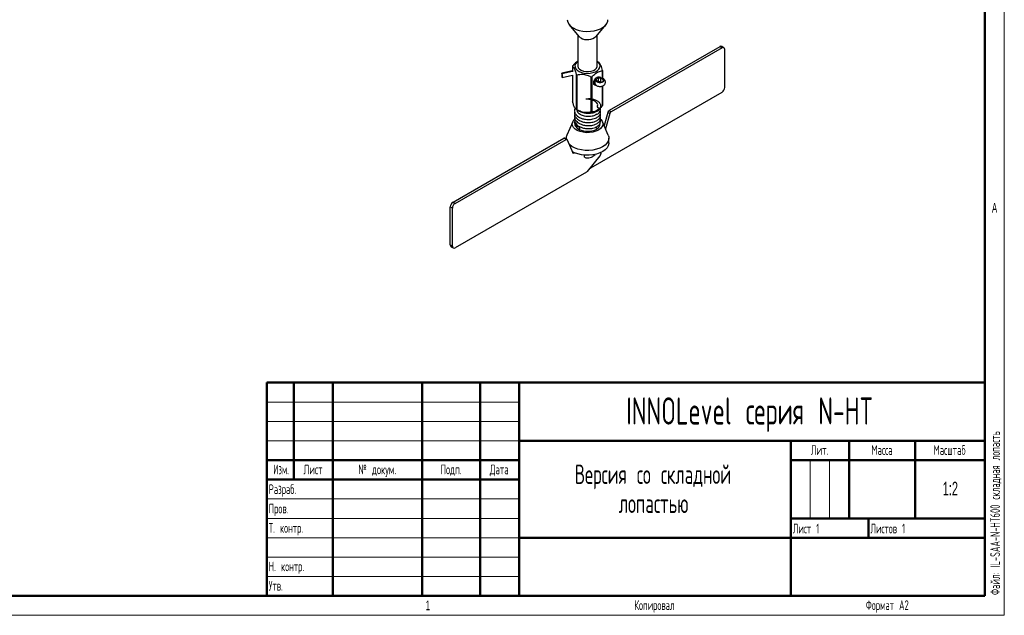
# Model space of a CAD drawing. Header units: millimetres. Extents: x 0 to 594, y 0 to 420.
# Tile 5 of 8: x 340 to 594, y 0 to 154. Entities that reach past the tile are written whole.
import ezdxf

# ---------------------------------------------------------------- set-up
doc = ezdxf.new("R2010")
doc.units = ezdxf.units.MM
doc.layers.add('ОСЕВЫЕ', color=7, linetype='Continuous')
doc.layers.add('ОСНОВНОЙ', color=7, linetype='Continuous', lineweight=25)
doc.styles.add('SLDTEXTSTYLE0', font='TXT', dxfattribs={"width": 0.605, "bigfont": 'bigfont'})
doc.styles.add('SLDTEXTSTYLE1', font='TXT', dxfattribs={"width": 0.605})
doc.styles.add('SLDTEXTSTYLE2', font='TXT', dxfattribs={"width": 0.620146, "bigfont": 'bigfont'})
doc.styles.add('SLDTEXTSTYLE3', font='TXT', dxfattribs={"width": 0.52792, "bigfont": 'bigfont'})

# ---------------------------------------------------------------- blocks, each defined once
blk = doc.blocks.new('SW_NOTE_0')
at = {"color": 0, "linetype": 'Continuous', "lineweight": 0, "char_height": 5, "attachment_point": 2, "style": 'SLDTEXTSTYLE0'}
for s, insert in [('Версия со складной', (31.41, 6.43)), ('лопастью', (31.54, -1.07))]:
    blk.add_mtext(s, dxfattribs=dict(at, insert=insert))

msp = doc.modelspace()

# ---------------------------------------------------------------- linework, layer by layer
at = {"color": 7, "linetype": 'Continuous', "lineweight": 50}
for p, q in [((589, 5), (589, 415)), ((404, 60), (589, 60)), ((404, 60), (404, 5)), ((411, 35), (411, 60)), ((421, 60), (421, 5)), ((444, 60), (444, 5)), ((459, 60), (459, 5)), ((469, 60), (469, 5)), ((469, 45), (589, 45)), ((539, 45), (539, 5)), ((554, 45), (554, 25)), ((571, 45), (571, 25)), ((404, 40), (469, 40)), ((539, 40), (589, 40)), ((404, 35), (469, 35)), ((539, 25), (589, 25)), ((559, 25), (559, 20)), ((469, 20), (589, 20)), ((20, 5), (589, 5))]:
    msp.add_line(p, q, dxfattribs=at)
at = {"color": 7, "linetype": 'Continuous', "lineweight": 25}
for p, q in [((481.9, 152.28), (484.38, 149.29)), ((488.88, 149.29), (491.36, 152.28)), ((484.13, 149.59), (484.13, 141.63)), ((489.13, 141.63), (489.13, 149.59)), ((520.75, 146.62), (492.17, 130.13)), ((521.28, 146.32), (492.71, 129.82)), ((521.28, 146.32), (520.75, 146.62)), ((521.78, 146.37), (521.25, 146.67)), ((521.99, 136.11), (521.99, 145.91)), ((489.46, 142.65), (489.13, 142.84)), ((479.99, 139.76), (479.99, 138.87)), ((482.75, 140.4), (480, 139.8)), ((482.75, 141.57), (482.75, 140.17)), ((490.47, 138.47), (490.47, 140.38)), ((490.51, 140.46), (490.51, 138.45)), ((480.07, 138.72), (482.75, 139.3)), ((482.75, 139.3), (482.75, 132.59)), ((483.75, 130.43), (483.75, 139.41)), ((483.85, 139.35), (483.85, 130.37)), ((487.59, 129.79), (487.59, 138.77)), ((487.74, 138.79), (487.74, 129.81)), ((488.4, 137.6), (488.5, 137.23)), ((488.75, 138.26), (488.84, 137.9)), ((488.99, 137.85), (488.9, 138.22)), ((488.99, 137.85), (488.99, 137.84)), ((489.99, 138.41), (489.35, 138.47)), ((489.35, 138.47), (489.35, 137.58)), ((489.99, 137.52), (489.35, 137.58)), ((489.36, 137.53), (489.99, 137.48)), ((489.38, 138.63), (489.37, 138.62)), ((490.01, 138.57), (489.37, 138.62)), ((490.02, 138.57), (489.38, 138.63)), ((489.79, 137.5), (489.74, 137.41)), ((489.99, 138.41), (489.99, 137.52)), ((490.27, 137.47), (489.99, 137.52)), ((490.02, 138.57), (490.01, 138.57)), ((487.45, 115.36), (521.28, 134.89)), ((490.47, 131.39), (490.47, 136.48)), ((490.51, 136.49), (490.51, 131.47)), ((483.8, 130.4), (484.33, 130.09)), ((488.63, 129.73), (488.63, 129.94)), ((488.93, 130.09), (489.11, 130.19)), ((489.02, 130.04), (488.93, 130.09)), ((491.85, 129.68), (490.89, 126.3)), ((492.38, 129.37), (491.26, 125.44)), ((492.38, 129.37), (491.85, 129.68)), ((492.17, 130.13), (492.71, 129.82)), ((482.8, 127.28), (481.3, 123.82)), ((491.96, 123.82), (490.46, 127.28)), ((451.98, 106.52), (480.56, 123.01)), ((452.51, 106.21), (481.09, 122.71)), ((481.09, 122.71), (480.56, 123.01)), ((481.34, 122.73), (480.81, 123.04)), ((481.13, 123.05), (481.13, 122.85)), ((481.41, 122.64), (482.83, 119.28)), ((492.13, 121.82), (492.13, 123.05)), ((482.71, 119.56), (482.74, 119.58)), ((483.16, 119.21), (483.31, 119.29)), ((485.85, 118.11), (485.85, 118.68)), ((489.81, 118.44), (486.51, 114.45)), ((486.34, 114.31), (452.51, 94.78)), ((487.22, 115.32), (487.28, 115.31)), ((451.81, 104.99), (451.27, 105.29)), ((451.27, 95.49), (451.27, 105.29)), ((451.81, 95.19), (451.81, 104.99)), ((451.98, 106.52), (452.51, 106.21)), ((451.27, 95.49), (451.81, 95.19)), ((451.48, 95.04), (452.01, 94.73))]:
    msp.add_line(p, q, dxfattribs=at)
at = {"color": 8, "linetype": 'Continuous', "lineweight": 25}
for p, q in [((480.04, 139.75), (482.75, 140.33)), ((482.76, 119.44), (483.16, 119.21))]:
    msp.add_line(p, q, dxfattribs=at)
at = {"color": 7, "linetype": 'Continuous', "lineweight": 18}
for p, q in [((404, 55), (469, 55)), ((404, 50), (469, 50)), ((404, 45), (469, 45)), ((544, 40), (544, 25)), ((549, 40), (549, 25)), ((404, 30), (469, 30)), ((404, 25), (469, 25)), ((404, 20), (469, 20)), ((404, 15), (469, 15)), ((404, 10), (469, 10))]:
    msp.add_line(p, q, dxfattribs=at)
at = {"color": 7, "linetype": 'Continuous', "lineweight": 25, "flags": 128}
for points in [[(482.92, 151.45), (483.66, 151.09), (484.51, 150.82), (485.43, 150.64), (486.39, 150.56), (487.36, 150.59), (488.3, 150.71), (489.18, 150.94), (489.98, 151.26), (490.67, 151.65), (491.22, 152.11), (491.61, 152.63), (491.83, 153.17), (491.88, 153.59)], [(484.38, 149.29), (484.45, 149.21), (484.86, 148.89)], [(484.13, 142.82), (483.86, 142.61), (483.55, 142.22), (483.39, 141.79), (483.41, 141.35), (483.61, 140.93), (483.97, 140.55), (484.47, 140.22), (485.09, 139.97), (485.79, 139.81), (486.54, 139.75), (487.29, 139.79), (488, 139.93), (488.65, 140.15), (489.18, 140.46), (489.58, 140.83), (489.81, 141.25), (489.88, 141.68), (489.77, 142.11), (489.49, 142.52), (489.13, 142.82)], [(480.04, 139.75), (480.03, 139.77), (480.02, 139.79), (480.01, 139.8), (480.01, 139.8), (480, 139.8), (479.99, 139.79), (479.99, 139.78), (479.99, 139.76)], [(480.04, 138.72), (480.09, 138.73), (480.14, 138.79), (480.16, 138.9), (480.17, 139.04), (480.16, 139.2), (480.14, 139.39), (480.09, 139.57), (480.04, 139.75)], [(484.13, 141.63), (484.13, 141.58), (484.25, 141.19), (484.54, 140.83), (484.99, 140.54), (485.56, 140.32), (486.21, 140.2), (486.89, 140.19), (487.55, 140.28), (488.14, 140.48), (488.62, 140.75), (488.96, 141.1), (489.12, 141.48), (489.13, 141.63)], [(488.89, 136.63), (488.77, 136.61), (488.48, 136.67), (488.29, 136.89), (488.22, 137.24), (488.29, 137.67), (488.48, 138.11), (488.77, 138.5), (489.11, 138.77), (489.44, 138.89), (489.73, 138.83), (489.92, 138.61), (489.93, 138.58)], [(488.99, 137.84), (489.11, 137.65), (489.35, 137.5), (489.67, 137.42), (490.02, 137.42), (490.34, 137.49), (490.59, 137.63), (490.72, 137.82), (490.71, 138.02), (490.57, 138.21), (490.31, 138.34), (489.99, 138.41)], [(489.35, 137.58), (489.23, 137.59), (489.17, 137.6)], [(490.41, 138.48), (490.39, 138.49), (490.01, 138.57)], [(489.02, 130.04), (489, 129.94), (488.94, 129.87), (488.85, 129.85), (488.75, 129.89), (488.66, 129.96)], [(489.42, 125.11), (488.76, 124.8), (487.99, 124.58), (487.16, 124.46), (486.31, 124.45), (485.47, 124.54), (484.69, 124.74), (483.99, 125.03), (483.42, 125.39), (483, 125.82), (482.75, 126.29), (482.68, 126.79), (482.8, 127.27), (483.09, 127.74), (483.23, 127.89)], [(484.61, 125.23), (484.64, 125.66), (484.07, 126.1), (483.77, 126.64), (483.69, 126.88), (483.68, 126.9), (483.66, 126.91), (483.66, 126.91), (483.65, 126.91), (483.64, 126.91), (483.63, 126.91), (483.62, 126.9), (483.59, 126.88), (483.53, 126.77), (483.51, 126.38), (483.77, 125.84), (484.01, 125.6), (484.68, 125.18), (485.61, 124.89), (486.12, 124.81), (487.2, 124.81), (488.24, 125.01), (489.02, 125.35), (489.02, 125.35)], [(489.99, 127.92), (490.07, 127.85), (490.41, 127.39), (490.57, 126.91), (490.54, 126.42), (490.34, 125.94), (489.96, 125.5), (489.42, 125.11)], [(488.57, 125.83), (488.65, 125.84), (488.75, 125.81), (488.85, 125.72), (488.94, 125.61), (489, 125.48), (489.02, 125.35)], [(481.41, 122.64), (481.39, 122.68), (481.36, 122.71), (481.33, 122.74), (481.28, 122.75), (481.24, 122.76), (481.19, 122.75), (481.14, 122.73), (481.09, 122.71)], [(492.13, 121.82), (492.12, 121.67), (491.98, 121.1), (491.67, 120.55), (491.19, 120.05), (490.57, 119.61), (489.81, 119.23), (488.95, 118.95), (488.02, 118.75), (487.04, 118.66), (486.05, 118.67), (485.07, 118.78), (484.15, 118.99), (483.31, 119.29)], [(491.96, 123.82), (492.1, 123.41), (492.12, 122.84), (491.96, 122.27), (491.64, 121.74), (491.15, 121.24), (490.52, 120.8)], [(490.52, 120.8), (489.76, 120.44), (488.9, 120.16), (487.97, 119.97), (487, 119.88), (486.01, 119.89), (485.05, 120.01), (484.13, 120.22), (483.3, 120.52), (482.57, 120.91), (481.97, 121.36), (481.94, 121.39)], [(483.16, 119.21), (483.11, 119.18), (483.05, 119.17), (483.01, 119.16), (482.96, 119.16), (482.92, 119.18), (482.88, 119.2), (482.85, 119.24), (482.83, 119.28)]]:
    msp.add_lwpolyline(points, dxfattribs=at)
at = {"color": 8, "linetype": 'Continuous', "lineweight": 25, "flags": 128}
msp.add_lwpolyline([(488.84, 137.9), (488.98, 137.67), (489.26, 137.5), (489.63, 137.41), (490.04, 137.4), (490.42, 137.49), (490.71, 137.66), (490.86, 137.88), (490.86, 138.11), (490.69, 138.33), (490.41, 138.48)], dxfattribs=at)
at = {"color": 7, "linetype": 'Continuous', "lineweight": 25}
for centre, radius, start, end in [((483.98, 153.83), 2.61, 185.3491, 245.9711), ((486.6, 151.88), 3.45, 239.8113, 311.4612), ((521.04, 146.22), 0.503, 65.6929, 125.6176), ((521.55, 145.98), 0.437, 350.786, 129.2033), ((484.23, 140.93), 1.61, 153.5054, 156.6977), ((489.03, 141.09), 1.61, 333.5054, 336.6977), ((480.19, 138.85), 0.199, 175.3009, 222.8451), ((485.69, 142.65), 3.77, 239.0977, 240.9076), ((486.68, 145.18), 6.47, 278.1616, 279.4245), ((488.63, 137.34), 0.404, 178.9811, 268.8752), ((488.26, 138.03), 0.66, 15.6462, 42.6398), ((489.54, 140.76), 2.3, 252.3692, 265.3715), ((489.55, 140.74), 2.12, 254.4632, 265.252), ((489.22, 138.36), 0.408, 38.4211, 120.8566), ((489.77, 138.49), 0.425, 161.277, 182.6883), ((489.41, 137.56), 0.0634, 168.4241, 208.0279), ((490.05, 137.51), 0.0634, 168.4241, 208.0279), ((490.41, 138.43), 0.425, 161.277, 182.6883), ((520.45, 136.18), 1.54, 302.6055, 357.3945), ((485.69, 133.66), 3.77, 239.0977, 240.9076), ((486.63, 134.49), 4.96, 242.3985, 297.6015), ((486.68, 136.19), 6.47, 278.1616, 279.4245), ((489.03, 132.11), 1.61, 333.5054, 336.6977), ((492.6, 129.47), 0.781, 122.8699, 164.6949), ((493.13, 129.17), 0.781, 122.8699, 164.6949), ((484.92, 126.79), 1.51, 169.8397, 247.0982), ((488.34, 126.83), 1.54, 295.5414, 358.3581), ((480.7, 122.81), 0.247, 65.1291, 126.1814), ((483.03, 123.05), 1.9, 155.9378, 186.1957), ((485.59, 124.54), 5.72, 240.1072, 246.4636), ((488.7, 119.42), 1.48, 318.6694, 359.2279), ((486.67, 120.41), 2.45, 250.433, 320.2667), ((486.01, 114.86), 0.643, 301.0273, 321.133), ((487.29, 115.62), 0.313, 269.4707, 302.1143), ((452.81, 105.22), 1.54, 122.6055, 177.3945), ((453.34, 104.92), 1.54, 122.6055, 177.3945), ((451.76, 95.44), 0.493, 173.7012, 234.9867), ((452.24, 95.12), 0.437, 170.786, 309.2033)]:
    msp.add_arc(centre, radius, start, end, dxfattribs=at)
at = {"color": 8, "linetype": 'Continuous', "lineweight": 25}
for centre, radius, start, end in [((489.01, 137.7), 0.619, 115.2046, 189.9112), ((489.11, 137.34), 0.619, 115.1983, 190.0273), ((488.23, 138.13), 0.537, 14.8338, 31.5003), ((488.81, 138.18), 0.097, 22.4984, 125.7277), ((488.9, 137.82), 0.097, 22.4984, 125.7277)]:
    msp.add_arc(centre, radius, start, end, dxfattribs=at)
at = {"color": 7, "linetype": 'Continuous', "lineweight": 25}
for points, knots in [([(484.15, 142.83), (484.12, 142.82), (483.75, 142.68), (483.28, 142.19), (482.87, 141.75), (482.79, 141.65)], [0, 0, 0, 0, 0.056404, 0.798543, 1, 1, 1, 1]), ([(490.51, 140.46), (490.44, 140.7), (490.3, 141.2), (490.04, 141.93), (489.76, 142.42), (489.58, 142.56), (489.51, 142.62)], [0, 0, 0, 0, 0.217359, 0.441929, 0.767405, 1, 1, 1, 1]), ([(482.75, 141.57), (482.82, 141.52), (482.96, 141.41), (483.22, 141), (483.5, 140.3), (483.68, 139.67), (483.75, 139.41)], [0, 0, 0, 0, 0.217359, 0.441929, 0.767405, 1, 1, 1, 1]), ([(483.85, 139.35), (484.11, 139.41), (484.64, 139.52), (485.62, 139.53), (486.66, 139.27), (487.32, 138.92), (487.59, 138.77)], [0, 0, 0, 0, 0.217359, 0.441929, 0.767405, 1, 1, 1, 1]), ([(487.74, 138.79), (487.87, 138.95), (488.33, 139.45), (489.19, 140.13), (489.98, 140.35), (490.39, 140.37), (490.47, 140.38)], [0, 0, 0, 0, 0.160728, 0.52963, 0.899576, 1, 1, 1, 1]), ([(488.23, 137.28), (488.31, 137.29), (488.39, 137.31), (488.46, 137.38), (488.46, 137.38)], [0, 0, 0, 0, 0.970253, 1, 1, 1, 1]), ([(488.31, 137.67), (488.32, 137.66), (488.39, 137.62), (488.41, 137.58), (488.41, 137.59), (488.41, 137.59)], [0, 0, 0, 0, 0.170571, 0.814801, 1, 1, 1, 1]), ([(488.5, 137.23), (488.54, 137.11), (488.63, 136.89), (488.9, 136.63), (489.23, 136.45), (489.58, 136.36), (489.82, 136.37), (489.91, 136.37)], [0, 0, 0, 0, 0.213348, 0.409983, 0.620652, 0.856275, 1, 1, 1, 1]), ([(489.38, 138.63), (489.31, 138.63), (489.19, 138.64), (489.09, 138.68), (489.04, 138.69)], [0, 0, 0, 0, 0.5402445, 1, 1, 1, 1]), ([(489.91, 136.37), (489.97, 136.37), (490.2, 136.36), (490.56, 136.48), (490.92, 136.7), (491.15, 137.01), (491.27, 137.38), (491.23, 137.76), (491.05, 138.08), (490.79, 138.32), (490.44, 138.5), (490.17, 138.55), (490.02, 138.57)], [0, 0, 0, 0, 0.051156, 0.177743, 0.28753, 0.388249, 0.487246, 0.594676, 0.689113, 0.783094, 0.884162, 1, 1, 1, 1]), ([(483.75, 130.43), (483.68, 130.48), (483.54, 130.59), (483.28, 131), (483, 131.7), (482.82, 132.33), (482.75, 132.59)], [0, 0, 0, 0, 0.217359, 0.441929, 0.767405, 1, 1, 1, 1]), ([(489.7, 130.67), (489.48, 130.81), (489.04, 131.08), (489.37, 131.64), (489.03, 132.15), (488.51, 132.59), (487.72, 132.92), (486.97, 133.07), (486.48, 133.09), (486.33, 133.12), (486.31, 133.13), (486.31, 133.14), (486.3, 133.14), (486.3, 133.14), (486.31, 133.15), (486.32, 133.16), (486.4, 133.19), (486.7, 133.23), (487.33, 133.24), (488.02, 133.12), (488.73, 132.89), (489.36, 132.55), (489.78, 132.11), (490, 131.61), (490, 131.08), (489.67, 130.49), (489.22, 130.18), (489.02, 130.04)], [0, 0, 0, 0, 0.063134, 0.1271268, 0.1911413, 0.2562329, 0.3233538, 0.3921404, 0.422959, 0.4247891, 0.426184, 0.426796, 0.4274147, 0.4279496, 0.428582, 0.4296956, 0.4331955, 0.4476152, 0.4944503, 0.5629008, 0.5973203, 0.6668095, 0.741136, 0.7785831, 0.8542391, 0.9321947, 1, 1, 1, 1]), ([(483.33, 129.72), (483.3, 129.66), (483.2, 129.39), (483.3, 128.87), (483.68, 128.17), (484.42, 127.61), (485.39, 127.23), (486.49, 127.03), (487.53, 127.08), (488.38, 127.27), (488.75, 127.43), (488.93, 127.52)], [0, 0, 0, 0, 0.033168, 0.145291, 0.26313, 0.423681, 0.536011, 0.665866, 0.823107, 0.910292, 1, 1, 1, 1]), ([(483.42, 130.8), (483.36, 130.64), (483.21, 130.27), (483.29, 129.65), (483.69, 128.95), (484.42, 128.39), (485.39, 128.01), (486.49, 127.82), (487.53, 127.86), (488.38, 128.05), (488.75, 128.22), (488.93, 128.3)], [0, 0, 0, 0, 0.081393, 0.187923, 0.299885, 0.452428, 0.559155, 0.682533, 0.831931, 0.914767, 1, 1, 1, 1]), ([(487.59, 129.79), (487.34, 129.73), (486.81, 129.62), (485.83, 129.61), (484.79, 129.87), (484.13, 130.22), (483.85, 130.37)], [0, 0, 0, 0, 0.217359, 0.441929, 0.767405, 1, 1, 1, 1]), ([(488.98, 129.26), (488.87, 129.16), (488.64, 128.95), (487.83, 128.66), (486.99, 128.57), (486.21, 128.61), (485.58, 128.75), (485.08, 128.93), (484.62, 129.18), (484.25, 129.5), (484.05, 129.84), (483.97, 130.09), (484.02, 130.24), (484.03, 130.27)], [0, 0, 0, 0, 0.120766, 0.247457, 0.364953, 0.466864, 0.552543, 0.627585, 0.69202, 0.800513, 0.886804, 0.979312, 1, 1, 1, 1]), ([(488.77, 129.88), (488.71, 129.84), (488.52, 129.68), (487.82, 129.44), (486.99, 129.35), (486.21, 129.4), (485.57, 129.53), (485.09, 129.71), (484.77, 129.87), (484.66, 129.97), (484.63, 129.99)], [0, 0, 0, 0, 0.0884139, 0.2838504, 0.4651027, 0.6223119, 0.7544835, 0.8702447, 0.9696431, 1, 1, 1, 1]), ([(490.47, 131.39), (490.34, 131.24), (489.88, 130.74), (489.02, 130.06), (488.23, 129.83), (487.82, 129.82), (487.74, 129.81)], [0, 0, 0, 0, 0.160728, 0.52963, 0.899576, 1, 1, 1, 1]), ([(488.93, 129.08), (489.16, 129.23), (489.59, 129.5), (489.94, 130.06), (490.07, 130.52), (489.96, 130.79), (489.93, 130.85)], [0, 0, 0, 0, 0.3093802, 0.5708463, 0.9102223, 1, 1, 1, 1]), ([(488.93, 129.87), (489.16, 130.02), (489.56, 130.29), (489.87, 130.64), (489.89, 130.81), (489.89, 130.82)], [0, 0, 0, 0, 0.531174, 0.980085, 1, 1, 1, 1]), ([(488.93, 128.3), (489.16, 128.45), (489.59, 128.72), (489.95, 129.27), (490.07, 129.76), (489.94, 130.05), (489.91, 130.13)], [0, 0, 0, 0, 0.299488, 0.552594, 0.881118, 1, 1, 1, 1]), ([(483.33, 128.94), (483.3, 128.88), (483.2, 128.61), (483.3, 128.09), (483.68, 127.39), (484.42, 126.83), (485.39, 126.44), (486.49, 126.25), (487.53, 126.29), (488.38, 126.48), (488.75, 126.65), (488.93, 126.74)], [0, 0, 0, 0, 0.033168, 0.145291, 0.26313, 0.423681, 0.536011, 0.665866, 0.823107, 0.910292, 1, 1, 1, 1]), ([(483.33, 128.16), (483.3, 128.1), (483.2, 127.82), (483.3, 127.31), (483.68, 126.6), (484.42, 126.04), (485.39, 125.66), (486.49, 125.47), (487.53, 125.51), (488.38, 125.7), (488.75, 125.87), (488.93, 125.95)], [0, 0, 0, 0, 0.033168, 0.145291, 0.26313, 0.423681, 0.536011, 0.665866, 0.823107, 0.910292, 1, 1, 1, 1]), ([(483.33, 127.38), (483.3, 127.31), (483.2, 127.04), (483.3, 126.52), (483.69, 125.83), (484.19, 125.38), (484.59, 125.23), (484.6, 125.22)], [0, 0, 0, 0, 0.0771749, 0.3380624, 0.61225, 0.9858217, 1, 1, 1, 1]), ([(488.93, 127.52), (489.16, 127.67), (489.59, 127.94), (489.95, 128.49), (490.07, 128.98), (489.94, 129.27), (489.91, 129.35)], [0, 0, 0, 0, 0.299488, 0.552594, 0.881118, 1, 1, 1, 1]), ([(488.93, 126.74), (489.16, 126.88), (489.59, 127.16), (489.95, 127.71), (490.07, 128.2), (489.94, 128.49), (489.91, 128.57)], [0, 0, 0, 0, 0.299488, 0.552594, 0.881118, 1, 1, 1, 1]), ([(488.93, 125.95), (489.16, 126.1), (489.59, 126.37), (489.95, 126.93), (490.07, 127.41), (489.94, 127.71), (489.91, 127.78)], [0, 0, 0, 0, 0.299488, 0.552594, 0.881118, 1, 1, 1, 1])]:
    msp.add_open_spline(points, degree=3, knots=knots, dxfattribs=at)
at = {"layer": 'ОСЕВЫЕ', "lineweight": 18}
for p in [(594, 420), (0, 0)]:
    msp.add_line(p, (594, 0), dxfattribs=at)
at = {"layer": 'ОСНОВНОЙ', "linetype": 'Continuous', "lineweight": 18}
for p, q in [((589, 415), (589, 5)), ((589, 5), (20, 5))]:
    msp.add_line(p, q, dxfattribs=at)

# ---------------------------------------------------------------- block references
at = {"color": 7, "linetype": 'Continuous', "lineweight": 0}
msp.add_blockref('SW_NOTE_0', (472.09, 32.44), dxfattribs=at)

# ---------------------------------------------------------------- texts
at = {"color": 7, "linetype": 'Continuous', "lineweight": 0, "insert": (590.38, 5.25), "char_height": 2.5, "attachment_point": 1, "rotation": 90, "style": 'SLDTEXTSTYLE0'}
msp.add_mtext('Файл: IL-SAA-N-HT600 складная лопасть', dxfattribs=at)
at = {"color": 7, "linetype": 'Continuous', "lineweight": 0}
for s, insert, char_height, attachment_point, style in [('INNOLevel серия N-HT', (528.39, 56.19), 7, 2, 'SLDTEXTSTYLE0'), ('Лит.', (546.41, 43.87), 2.5, 2, 'SLDTEXTSTYLE2'), ('Масса', (562.49, 43.87), 2.5, 2, 'SLDTEXTSTYLE2'), ('Масштаб', (579.89, 43.87), 2.5, 2, 'SLDTEXTSTYLE2'), ('Изм.', (407.68, 38.87), 2.5, 2, 'SLDTEXTSTYLE3'), ('Лист', (415.9, 38.87), 2.5, 2, 'SLDTEXTSTYLE2'), ('№ докум.', (432.46, 38.87), 2.5, 2, 'SLDTEXTSTYLE2'), ('Подп.', (451.48, 38.87), 2.5, 2, 'SLDTEXTSTYLE2'), ('Дата', (463.89, 38.87), 2.5, 2, 'SLDTEXTSTYLE2'), ('Разраб.', (404.5, 33.78), 2.5, 1, 'SLDTEXTSTYLE0'), ('1:2', (580.1, 34.44), 3.5, 2, 'SLDTEXTSTYLE1'), ('Пров.', (404.5, 28.78), 2.5, 1, 'SLDTEXTSTYLE0'), ('Т. контр.', (404.5, 23.78), 2.5, 1, 'SLDTEXTSTYLE0'), ('Лист 1', (539.5, 23.62), 2.5, 1, 'SLDTEXTSTYLE0'), ('Листов 1', (559.5, 23.62), 2.5, 1, 'SLDTEXTSTYLE0'), ('Н. контр.', (404.5, 13.87), 2.5, 1, 'SLDTEXTSTYLE0'), ('Утв.', (404.5, 8.87), 2.5, 1, 'SLDTEXTSTYLE0'), ('Копировал', (503.87, 3.87), 2.5, 2, 'SLDTEXTSTYLE0'), ('Формат А2', (563.85, 3.87), 2.5, 2, 'SLDTEXTSTYLE0')]:
    msp.add_mtext(s, dxfattribs=dict(at, insert=insert, char_height=char_height, attachment_point=attachment_point, style=style))
at = {"layer": 'ОСНОВНОЙ', "char_height": 2.5, "attachment_point": 2, "style": 'SLDTEXTSTYLE1'}
for s, insert in [('A', (591.49, 106.32)), ('1', (445.48, 3.82))]:
    msp.add_mtext(s, dxfattribs=dict(at, insert=insert))

doc.saveas('drawing.dxf')
